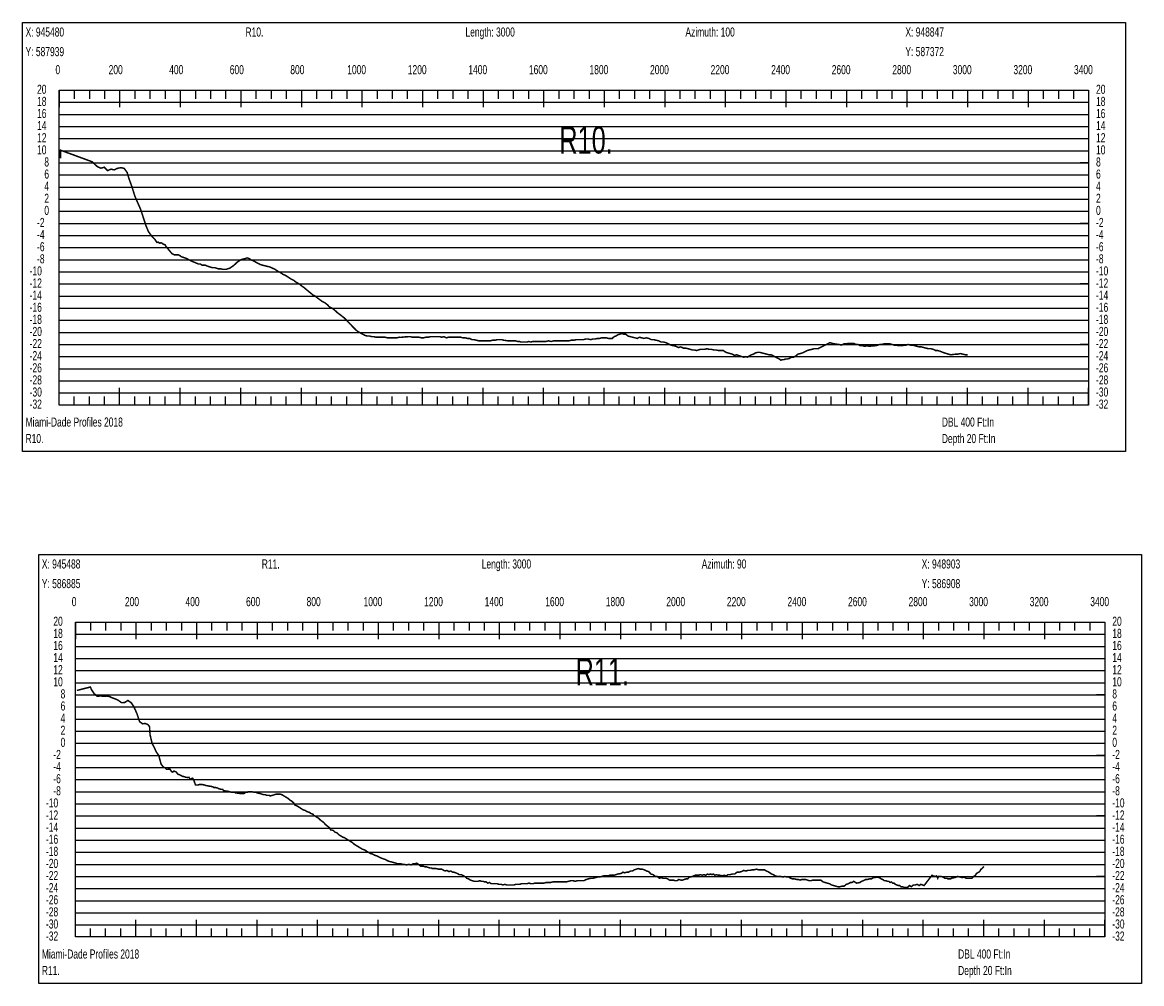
# Model space of a CAD drawing. Header units: inches. Extents: x 471865 to 538526, y 1054316 to 1102451.
# Tile 45 of 114: x 475954 to 479651, y 1085557 to 1088732. Entities that reach past the tile are written whole.
import ezdxf

# ---------------------------------------------------------------- set-up
doc = ezdxf.new("R2010")
doc.units = ezdxf.units.IN
doc.header["$MEASUREMENT"] = 0
for name, color, linetype in [('LABELS', 7, 'Continuous'), ('X_Gr1', 7, 'Continuous'), ('XSECTION', 7, 'Continuous')]:
    doc.layers.add(name, color=color, linetype=linetype)
doc.styles.get("Standard").update_dxf_attribs({"font": 'arial.ttf'})

msp = doc.modelspace()

# ---------------------------------------------------------------- linework, layer by layer
at = {"layer": 'X_Gr1', "color": 6, "linetype": 'Continuous', "lineweight": 18, "true_color": 0xff00ff, "transparency": 33554687, "const_width": 5}
for points in [[(476080, 1088282.2), (476080, 1088282.2), (476080, 1088282.3), (476080.5, 1088309.6), (476184.3, 1088271.5), (476193, 1088263.4), (476202.5, 1088254.9), (476213.6, 1088250.1), (476224.8, 1088253.3), (476236, 1088242.2), (476247, 1088247), (476257.7, 1088244.7), (476269.2, 1088250), (476280.3, 1088251.8), (476290.4, 1088249.5), (476300.2, 1088236.4), (476306.6, 1088214.9), (476316, 1088189.1), (476325.2, 1088159.7), (476334.4, 1088137.7), (476344.4, 1088115.6), (476353.1, 1088089), (476362.5, 1088060.3), (476370.7, 1088040.5), (476375.8, 1088033.5), (476381.9, 1088025.1), (476386.5, 1088020.6), (476392.4, 1088014.1), (476398.8, 1088004.9), (476403.4, 1088005.8), (476407.7, 1088002.3), (476412.5, 1088004.1), (476415.9, 1088001.9), (476420.3, 1087998.7), (476425.2, 1087997.5), (476429.5, 1087990.3), (476435.8, 1087982.9), (476442, 1087975.5), (476448.4, 1087967.8), (476456.6, 1087963.8), (476463.9, 1087963.8), (476469.5, 1087963.8), (476473.8, 1087961.8), (476479, 1087957.8), (476485.5, 1087955.8), (476490.5, 1087953.8), (476497.1, 1087951.8), (476504.1, 1087947.8), (476511.4, 1087943.8), (476526, 1087937.8), (476535.2, 1087933.8), (476541.7, 1087933.8), (476548.2, 1087929.8), (476558, 1087929.8), (476567.8, 1087925.8), (476580.9, 1087921.8), (476588.9, 1087921.8), (476595.1, 1087919.8), (476601.2, 1087917.8), (476609.5, 1087917.8), (476616.3, 1087915.8), (476621.1, 1087915.8), (476627, 1087915.8), (476632.5, 1087917.8), (476639.4, 1087919.8), (476645, 1087923.8), (476650.8, 1087927.8), (476657.8, 1087933.8), (476664, 1087939.8), (476670.2, 1087943.8), (476675.5, 1087947.8), (476683.4, 1087949.8), (476690.7, 1087951.8), (476696.9, 1087953.8), (476703.2, 1087951.8), (476709.8, 1087947), (476715, 1087945.1), (476720.2, 1087942.5), (476725.3, 1087939.7), (476730.4, 1087936.8), (476732.7, 1087935.8), (476740, 1087931.8), (476747.6, 1087929.8), (476755.6, 1087927.8), (476763.7, 1087925.8), (476771.9, 1087923.8), (476780.5, 1087919.8), (476789.1, 1087915.8), (476797.6, 1087909.8), (476806, 1087905.8), (476814.6, 1087899.8), (476823.7, 1087895.8), (476832.8, 1087889.8), (476841.9, 1087883.8), (476850.2, 1087879.8), (476857.7, 1087873.8), (476865.1, 1087869.8), (476871.8, 1087865.8), (476878.2, 1087859.8), (476884.7, 1087855.8), (476891.5, 1087849.8), (476898.7, 1087843.8), (476906.1, 1087837.8), (476913.4, 1087831.8), (476920.8, 1087827.8), (476928.6, 1087821.8), (476936.6, 1087815.8), (476944.6, 1087809.8), (476952.8, 1087805.8), (476960.8, 1087799.8), (476968.7, 1087791.8), (476976.9, 1087787.8), (476985.2, 1087781.8), (476993.6, 1087773.8), (477001.5, 1087767.8), (477009.3, 1087761.8), (477017.1, 1087755.8), (477024.9, 1087747.8), (477032.8, 1087739.8), (477040.3, 1087731.8), (477047.9, 1087723.8), (477055.7, 1087715.8), (477063.5, 1087709.8), (477071, 1087705.8), (477078.3, 1087701.8), (477085.6, 1087697.8), (477092.9, 1087695.8), (477100.3, 1087695.8), (477107.5, 1087693.8), (477114.3, 1087693.8), (477121.8, 1087691.8), (477129.6, 1087691.8), (477137.2, 1087691.8), (477144.6, 1087691.8), (477151.9, 1087691.8), (477159.7, 1087689.8), (477167.7, 1087689.8), (477175.6, 1087689.8), (477183.3, 1087689.8), (477191.1, 1087689.8), (477199.1, 1087691.8), (477204.8, 1087691.4), (477209.8, 1087692), (477214.8, 1087692.6), (477220, 1087693), (477225.2, 1087693.3), (477230.3, 1087693.5), (477234.9, 1087693.8), (477242.3, 1087691.8), (477249.6, 1087691.8), (477256.6, 1087691.8), (477264.2, 1087691.8), (477271.9, 1087689.8), (477279.3, 1087689.8), (477287, 1087691.8), (477295, 1087691.8), (477302.9, 1087693.8), (477310.3, 1087693.8), (477317.6, 1087693.8), (477324.9, 1087693.8), (477331.9, 1087693.8), (477339, 1087691.8), (477346.5, 1087693.8), (477354.1, 1087689.8), (477362, 1087691.8), (477369.9, 1087691.8), (477377.8, 1087691.8), (477385.8, 1087691.8), (477393.9, 1087691.8), (477401.6, 1087691.8), (477409.2, 1087689.8), (477416.8, 1087689.8), (477424.2, 1087687.8), (477431.6, 1087687.8), (477438.8, 1087683.8), (477446.3, 1087683.8), (477454.1, 1087681.8), (477461.9, 1087679.8), (477469.1, 1087679.8), (477476.6, 1087679.8), (477484.5, 1087679.8), (477492, 1087679.8), (477499.3, 1087679.8), (477506.9, 1087681.8), (477514.6, 1087681.8), (477522.5, 1087683.8), (477530.1, 1087683.8), (477537.1, 1087683.8), (477544.5, 1087681.8), (477558.1, 1087679.8), (477564.8, 1087679.8), (477571.2, 1087679.8), (477583.7, 1087679.8), (477589.7, 1087677.8), (477595.5, 1087677.8), (477601.4, 1087675.8), (477608, 1087675.8), (477614.3, 1087675.8), (477620.3, 1087675.8), (477626.6, 1087677.8), (477633, 1087675.8), (477640, 1087677.8), (477647, 1087677.8), (477653.7, 1087677.8), (477660.6, 1087677.8), (477668, 1087677.8), (477675.6, 1087677.8), (477683.5, 1087677.8), (477691.9, 1087679.8), (477700.4, 1087677.8), (477708.7, 1087679.8), (477717.1, 1087679.8), (477725.8, 1087679.8), (477734.6, 1087679.8), (477742.8, 1087679.8), (477750.7, 1087679.8), (477758.7, 1087679.8), (477766.7, 1087681.8), (477775.3, 1087681.8), (477783.9, 1087683.8), (477791.8, 1087683.8), (477799.4, 1087683.8), (477807.2, 1087683.8), (477814.9, 1087685.8), (477822.7, 1087685.8), (477830.7, 1087683.8), (477838.4, 1087685.8), (477845.5, 1087685.8), (477852.7, 1087687.8), (477860.4, 1087687.8), (477868.2, 1087689.8), (477875.3, 1087689.8), (477882.4, 1087689.8), (477889.6, 1087687.8), (477896, 1087687.8), (477902.3, 1087687.8), (477908.7, 1087693.8), (477914.7, 1087695.8), (477920.8, 1087699.8), (477927.4, 1087701.8), (477934.2, 1087703.8), (477940.8, 1087701.8), (477947.1, 1087701.8), (477954.1, 1087695.8), (477961.6, 1087693.8), (477969.3, 1087691.8), (477977.5, 1087689.8), (477985, 1087687.8), (477992.6, 1087691.8), (477999.9, 1087689.8), (478007, 1087687.8), (478014.8, 1087689.8), (478023.1, 1087687.8), (478031.3, 1087683.8), (478039.5, 1087683.8), (478047.8, 1087681.8), (478055.9, 1087679.8), (478064, 1087675.8), (478072, 1087675.8), (478079.8, 1087673.8), (478087.8, 1087669.8), (478096, 1087665.8), (478104.5, 1087663.8), (478112.7, 1087661.8), (478120.8, 1087657.8), (478129.2, 1087659.8), (478137.4, 1087655.8), (478145.2, 1087655.8), (478152.8, 1087653.8), (478160.2, 1087651.8), (478167, 1087649.8), (478173.6, 1087649.8), (478180.5, 1087647.8), (478187.1, 1087649.8), (478193.5, 1087651.8), (478200.2, 1087651.8), (478207.4, 1087651.8), (478215, 1087653.8), (478222.3, 1087651.8), (478229.8, 1087651.8), (478237.4, 1087649.8), (478245.3, 1087649.8), (478253.5, 1087647.8), (478261.5, 1087647.8), (478269.4, 1087647.8), (478277.6, 1087641.8), (478285.1, 1087639.8), (478291.9, 1087637.8), (478299.1, 1087635.8), (478306, 1087631.8), (478312.5, 1087633.8), (478318.7, 1087631.8), (478324.9, 1087629.8), (478330.8, 1087627.8), (478336.6, 1087625.8), (478342.3, 1087627.8), (478348.5, 1087625.8), (478355, 1087629.8), (478361.8, 1087633.8), (478368.5, 1087635.8), (478375.1, 1087639.8), (478382.3, 1087641.8), (478389.6, 1087641.8), (478397.3, 1087639.8), (478405.3, 1087637.8), (478412.9, 1087635.8), (478420.2, 1087633.8), (478427.7, 1087633.8), (478434.8, 1087629.8), (478454.1, 1087619.8), (478459.4, 1087615.8), (478464.1, 1087617.8), (478469.3, 1087617.8), (478474.8, 1087619.8), (478480.8, 1087619.8), (478487.5, 1087621.8), (478494.1, 1087625.8), (478501, 1087625.8), (478508.3, 1087629.8), (478515.6, 1087635.8), (478523, 1087637.8), (478530.6, 1087639.8), (478538.5, 1087643.8), (478545.9, 1087647.8), (478553.6, 1087649.8), (478561.6, 1087651.8), (478569, 1087653.8), (478575.8, 1087653.8), (478582.7, 1087653.8), (478584.8, 1087655.5), (478589.8, 1087658), (478594.9, 1087660.5), (478600, 1087663), (478605, 1087665.5), (478610.1, 1087668), (478615.1, 1087670.5), (478620.3, 1087673.8), (478628.3, 1087671.8), (478636.3, 1087669.8), (478651.9, 1087667.8), (478659.5, 1087665.8), (478667.2, 1087669.8), (478675.2, 1087669.8), (478683.1, 1087671.8), (478699, 1087671.8), (478706.5, 1087667.8), (478713.7, 1087667.8), (478721.2, 1087663.8), (478728.9, 1087663.8), (478736.3, 1087661.8), (478743.7, 1087663.8), (478751.1, 1087661.8), (478757.1, 1087662.6), (478762, 1087663.1), (478767, 1087663.5), (478772, 1087663.9), (478773.4, 1087663.8), (478779.9, 1087665.8), (478785.8, 1087667.8), (478792.3, 1087667.8), (478799.1, 1087669.8), (478805.8, 1087669.8), (478812.8, 1087669.8), (478819.8, 1087669.8), (478826.8, 1087667.8), (478833.7, 1087665.8), (478840.8, 1087665.8), (478847.2, 1087663.8), (478853.3, 1087663.8), (478860.1, 1087663.8), (478866.8, 1087665.8), (478873.1, 1087665.8), (478879.7, 1087667.8), (478886.8, 1087665.8), (478894.1, 1087665.8), (478901.4, 1087663.8), (478908.7, 1087661.8), (478916.1, 1087659.8), (478923.3, 1087659.8), (478930.8, 1087657.8), (478938.6, 1087655.8), (478946.5, 1087653.8), (478954.6, 1087653.8), (478962.7, 1087651.8), (478970.1, 1087647.8), (478977.1, 1087647.8), (478984.3, 1087645.8), (478999.5, 1087639.8), (479013.5, 1087635.8), (479020.9, 1087633.8), (479036, 1087635.8), (479043.8, 1087635.8), (479051.8, 1087637.8), (479060.1, 1087635.8), (479068, 1087633.8), (479075.6, 1087633.8)], [(476134.4, 1086525), (476134.4, 1086525), (476179, 1086536.4), (476182.3, 1086528), (476191.3, 1086514.5), (476201.6, 1086505.4), (476212.2, 1086507), (476222.2, 1086505.7), (476232.3, 1086506.5), (476242.8, 1086504.7), (476249.7, 1086501.1), (476260.5, 1086497.3), (476270.9, 1086492.6), (476281.6, 1086484.6), (476292.3, 1086485.1), (476302.8, 1086492.1), (476314.1, 1086484), (476322.6, 1086471.1), (476332.7, 1086448.4), (476341.7, 1086421.6), (476351.3, 1086414.9), (476360.3, 1086415.8), (476368.9, 1086412.2), (476374.3, 1086405.3), (476375.9, 1086379), (476383, 1086349.5), (476388.8, 1086338.6), (476396.6, 1086322), (476405.2, 1086309.2), (476412.2, 1086282.1), (476419.9, 1086272.1), (476425.4, 1086269.2), (476430.5, 1086264.4), (476435.9, 1086264.8), (476442, 1086264.8), (476447, 1086256.9), (476450.9, 1086255.2), (476454.9, 1086258.7), (476462.3, 1086255.8), (476467.4, 1086249), (476472.2, 1086246.8), (476478, 1086244.2), (476483, 1086241.3), (476488.9, 1086240.2), (476493.8, 1086238.3), (476499.4, 1086237.4), (476504.3, 1086238.2), (476508.3, 1086231.8), (476516.3, 1086235.1), (476519.9, 1086230.2), (476526.1, 1086212.6), (476528.3, 1086212.6), (476534.1, 1086212.6), (476540.1, 1086214.6), (476546.4, 1086214.6), (476556.1, 1086212.6), (476561.3, 1086210.6), (476564, 1086210.6), (476571.9, 1086208.6), (476574.8, 1086208.6), (476583.5, 1086206.6), (476586.2, 1086204.6), (476591.6, 1086204.6), (476599.5, 1086202.6), (476602.1, 1086200.6), (476610.1, 1086198.6), (476615.7, 1086198.6), (476618.5, 1086194.6), (476626.7, 1086192.6), (476629.7, 1086192.6), (476638.6, 1086190.6), (476644.4, 1086188.6), (476647.5, 1086188.6), (476655.4, 1086188.6), (476658.2, 1086186.6), (476673.9, 1086184.6), (476686.3, 1086184.6), (476691.8, 1086188.6), (476697.6, 1086188.6), (476700.4, 1086190.6), (476708.7, 1086190.6), (476711.6, 1086190.6), (476720.4, 1086188.6), (476726.4, 1086188.6), (476729.4, 1086186.6), (476738.7, 1086184.6), (476745, 1086182.6), (476751.5, 1086180.6), (476757.5, 1086180.6), (476760.5, 1086178.6), (476769.5, 1086178.6), (476772.3, 1086176.6), (476780.7, 1086178.6), (476786.6, 1086180.6), (476792.4, 1086182.6), (476798.7, 1086182.6), (476805.3, 1086182.6), (476811.7, 1086180.6), (476818.1, 1086176.6), (476821.5, 1086174.6), (476831.5, 1086168.6), (476838.2, 1086162.6), (476845, 1086158.6), (476851.2, 1086152.6), (476854.1, 1086146.6), (476863.2, 1086142.6), (476869.3, 1086138.6), (476875.2, 1086134.6), (476881.6, 1086130.6), (476888.1, 1086128.6), (476894.7, 1086124.6), (476901.3, 1086122.6), (476907.4, 1086118.6), (476913.5, 1086116.6), (476916.8, 1086112.6), (476926.4, 1086106.6), (476932.8, 1086102.6), (476939, 1086096.6), (476944.3, 1086092.6), (476949.8, 1086088.6), (476954.7, 1086082.6), (476959.5, 1086078.6), (476964.7, 1086074.6), (476969.5, 1086070.6), (476972.2, 1086064.6), (476980.9, 1086062.6), (476987.3, 1086056.6), (476993.2, 1086054.6), (476999.3, 1086048.6), (477005.7, 1086044.6), (477012, 1086040.6), (477018.1, 1086038.6), (477024.3, 1086034.6), (477030.9, 1086030.6), (477037.5, 1086026.6), (477044, 1086022.6), (477050.8, 1086016.6), (477057.5, 1086012.6), (477064.1, 1086008.6), (477070.5, 1086004.6), (477077.2, 1086000.6), (477083.7, 1085998.6), (477090.2, 1085994.6), (477096.9, 1085990.6), (477103.6, 1085986.6), (477110.7, 1085984.6), (477117.8, 1085980.6), (477125.2, 1085978.6), (477132.4, 1085974.6), (477136, 1085972.6), (477146.6, 1085968.6), (477153.3, 1085966.6), (477160.3, 1085962.6), (477164.6, 1085960.6), (477173.1, 1085958.6), (477180.5, 1085956.6), (477187.7, 1085954.6), (477191.9, 1085952.6), (477203, 1085952.6), (477210.8, 1085950.6), (477216.7, 1085950.6), (477222.5, 1085948.6), (477230.8, 1085950.6), (477238.3, 1085948.6), (477244.8, 1085952.6), (477251.7, 1085952.6), (477256.6, 1085954.6), (477262.4, 1085950.6), (477265.1, 1085948.6), (477269.4, 1085944.6), (477273.9, 1085944.6), (477278.1, 1085944.6), (477283.1, 1085942.6), (477288.5, 1085942.6), (477293.4, 1085940.6), (477300.6, 1085938.6), (477305.2, 1085938.6), (477307.5, 1085936.6), (477311.2, 1085936.6), (477316.6, 1085936.6), (477321.2, 1085936.6), (477328.6, 1085934.6), (477333.8, 1085934.6), (477339.4, 1085934.6), (477346.1, 1085930.6), (477351.2, 1085928.6), (477356.4, 1085930.6), (477362.7, 1085926.6), (477368.3, 1085928.6), (477372.4, 1085926.6), (477375.6, 1085924.6), (477379.6, 1085924.6), (477385.4, 1085922.6), (477390.8, 1085920.6), (477396.9, 1085916.6), (477404.2, 1085916.6), (477411.6, 1085912.6), (477418.1, 1085908.6), (477421.6, 1085904.6), (477427.9, 1085902.6), (477433.9, 1085898.6), (477440.1, 1085896.6), (477446.7, 1085894.6), (477452.9, 1085894.6), (477459, 1085894.6), (477464.7, 1085896.6), (477470.5, 1085894.6), (477475.7, 1085894.6), (477480.8, 1085892.6), (477485.8, 1085892.6), (477491.3, 1085888.6), (477496.9, 1085890.6), (477502.6, 1085886.6), (477508.6, 1085886.6), (477515.1, 1085886.6), (477521.7, 1085886.6), (477528.6, 1085884.6), (477535, 1085884.6), (477541.6, 1085882.6), (477547.8, 1085884.6), (477553.4, 1085882.6), (477559, 1085882.6), (477565, 1085882.6), (477570.9, 1085882.6), (477577.8, 1085882.6), (477584.3, 1085884.6), (477590.7, 1085884.6), (477596.8, 1085884.6), (477602.3, 1085886.6), (477608.4, 1085886.6), (477614.7, 1085886.6), (477621, 1085886.6), (477627.3, 1085888.6), (477633.8, 1085886.6), (477640.4, 1085886.6), (477647.5, 1085888.6), (477654.6, 1085888.6), (477661.4, 1085888.6), (477668.9, 1085888.6), (477676.8, 1085888.6), (477684.3, 1085890.6), (477691.6, 1085890.6), (477698.9, 1085890.6), (477706.5, 1085892.6), (477714, 1085892.6), (477721.3, 1085892.6), (477728.9, 1085892.6), (477735.9, 1085892.6), (477743.2, 1085892.6), (477750.9, 1085892.6), (477758.3, 1085894.6), (477765.4, 1085896.6), (477772.5, 1085896.6), (477780, 1085894.6), (477787.2, 1085896.6), (477794.3, 1085896.6), (477801.7, 1085896.6), (477808.9, 1085896.6), (477816.2, 1085900.6), (477823.3, 1085902.6), (477831.1, 1085904.6), (477838.8, 1085904.6), (477845.9, 1085906.6), (477853.4, 1085908.6), (477860.5, 1085908.6), (477867.7, 1085910.6), (477874.7, 1085912.6), (477881.5, 1085912.6), (477888.1, 1085912.6), (477894.5, 1085914.6), (477901.2, 1085914.6), (477908.2, 1085914.6), (477914.7, 1085916.6), (477920.9, 1085918.6), (477932.1, 1085920.6), (477937.6, 1085924.6), (477943.6, 1085922.6), (477949.5, 1085924.6), (477955.9, 1085924.6), (477962.7, 1085928.6), (477969.3, 1085928.6), (477975.4, 1085932.6), (477981.6, 1085934.6), (477988.3, 1085936.6), (477995, 1085934.6), (478001.6, 1085934.6), (478008.3, 1085932.6), (478015.5, 1085928.6), (478022.8, 1085926.6), (478030, 1085918.6), (478037.2, 1085916.6), (478044.5, 1085910.6), (478051.4, 1085910.6), (478058, 1085904.6), (478064.1, 1085906.6), (478069.5, 1085904.6), (478074.6, 1085904.6), (478079.7, 1085904.6), (478085.4, 1085902.6), (478091.2, 1085898.6), (478097.4, 1085898.6), (478103.7, 1085898.6), (478109.9, 1085896.6), (478116.2, 1085896.6), (478122.4, 1085900.6), (478128.7, 1085898.6), (478134.4, 1085898.6), (478140.3, 1085900.6), (478146, 1085902.6), (478151.7, 1085902.6), (478156.7, 1085908.6), (478161.6, 1085908.6), (478166.5, 1085910.6), (478171.3, 1085912.6), (478176.4, 1085914.6), (478181.5, 1085914.6), (478187.6, 1085914.6), (478193.3, 1085916.6), (478199.2, 1085914.6), (478204.9, 1085916.6), (478211.1, 1085914.6), (478216.6, 1085918.6), (478221.9, 1085916.6), (478226.8, 1085918.6), (478231.9, 1085916.6), (478236.8, 1085918.6), (478241.4, 1085914.6), (478246.6, 1085916.6), (478252.2, 1085914.6), (478258.1, 1085914.6), (478264.6, 1085912.6), (478271.5, 1085914.6), (478278.3, 1085912.6), (478285, 1085916.6), (478291.9, 1085916.6), (478299.1, 1085918.6), (478306.6, 1085918.6), (478314.1, 1085924.6), (478321.3, 1085924.6), (478329.1, 1085926.6), (478336.5, 1085930.6), (478343.5, 1085928.6), (478350.5, 1085930.6), (478357.3, 1085930.6), (478364.1, 1085932.6), (478371.2, 1085932.6), (478378.1, 1085934.6), (478385.5, 1085932.6), (478392.3, 1085932.6), (478398.7, 1085932.6), (478405, 1085932.6), (478411.1, 1085928.6), (478416.9, 1085926.6), (478422.7, 1085922.6), (478428.7, 1085918.6), (478434.4, 1085916.6), (478440.4, 1085912.6), (478446.6, 1085910.6), (478452.6, 1085910.6), (478458.8, 1085910.6), (478465.5, 1085908.6), (478472.3, 1085910.6), (478479.1, 1085908.6), (478485.3, 1085908.6), (478491.6, 1085904.6), (478498.1, 1085902.6), (478504.3, 1085902.6), (478510.9, 1085900.6), (478516.6, 1085900.6), (478522.5, 1085898.6), (478528.7, 1085900.6), (478535.1, 1085900.6), (478540.9, 1085900.6), (478546.8, 1085898.6), (478553.1, 1085896.6), (478558.7, 1085896.6), (478564.8, 1085898.6), (478571.2, 1085898.6), (478577.5, 1085898.6), (478584.5, 1085898.6), (478591.4, 1085898.6), (478598.4, 1085892.6), (478605.3, 1085890.6), (478612.1, 1085888.6), (478619.6, 1085886.6), (478626.6, 1085882.6), (478633.4, 1085880.6), (478640.7, 1085878.6), (478647.2, 1085876.6), (478654.1, 1085876.6), (478661.2, 1085878.6), (478668.2, 1085878.6), (478675.3, 1085884.6), (478682.4, 1085886.6), (478688.7, 1085890.6), (478694.5, 1085890.6), (478699.8, 1085894.6), (478709.3, 1085888.6), (478720.2, 1085890.6), (478725.9, 1085894.6), (478732.1, 1085896.6), (478738.6, 1085900.6), (478745.2, 1085900.6), (478751.8, 1085902.6), (478758.4, 1085902.6), (478764.5, 1085906.6), (478770, 1085906.6), (478775.1, 1085908.6), (478785.1, 1085906.6), (478790.2, 1085902.6), (478795.5, 1085900.6), (478800.8, 1085896.6), (478805.7, 1085896.6), (478810.5, 1085894.6), (478815.2, 1085894.6), (478819.7, 1085890.6), (478824.2, 1085892.6), (478828.6, 1085888.6), (478832.9, 1085888.6), (478837.4, 1085884.6), (478841.7, 1085882.6), (478846.5, 1085880.6), (478851.2, 1085880.6), (478856, 1085876.6), (478861, 1085876.6), (478866.4, 1085874.6), (478872, 1085874.6), (478878, 1085874.6), (478884, 1085880.6), (478890.5, 1085876.6), (478896.8, 1085882.6), (478903.3, 1085882.6), (478909.5, 1085884.6), (478916, 1085880.6), (478921.8, 1085884.6), (478932.2, 1085880.6), (478958.3, 1085914.6), (478961.2, 1085912.6), (478970.3, 1085910.6), (478973.6, 1085912.6), (478977.3, 1085904.6), (478979.8, 1085910.6), (478988.5, 1085910.6), (478994.5, 1085908.6), (479001, 1085904.6), (479007.6, 1085904.6), (479010.8, 1085902.6), (479019.8, 1085902.6), (479022.8, 1085904.6), (479032.1, 1085906.6), (479039, 1085908.6), (479042.5, 1085910.6), (479052.1, 1085908.6), (479057.8, 1085906.6), (479064, 1085908.6), (479070.7, 1085904.6), (479074.1, 1085904.6), (479084.2, 1085904.6), (479090.2, 1085904.6), (479096, 1085910.6), (479102.2, 1085914.6), (479105.4, 1085920.6), (479115.6, 1085926.6), (479118.8, 1085932.6), (479127, 1085940.6), (479129.4, 1085943.8)]]:
    msp.add_lwpolyline(points, dxfattribs=at)
at = {"layer": 'XSECTION', "color": 18, "linetype": 'Continuous', "true_color": 0x000000}
for points in [[(475954.4, 1088731.8), (479596.8, 1088731.8), (479596.8, 1087313.8), (475954.4, 1087313.8), (475954.4, 1088731.8)], [(476075.6, 1088507.8), (479475.6, 1088507.8), (479475.6, 1087467.8), (476075.6, 1087467.8), (476075.6, 1088507.8)], [(476075.6, 1088507.8), (476075.6, 1088451.4)], [(476075.6, 1088507.8), (476075.6, 1088451.4)], [(476075.6, 1088507.8), (476075.6, 1088479.8)], [(476075.6, 1088507.8), (476075.6, 1088479.8)], [(476125.6, 1088507.8), (476125.6, 1088479.8)], [(476175.6, 1088507.8), (476175.6, 1088479.8)], [(476175.6, 1088507.8), (476175.6, 1088479.8)], [(476225.6, 1088507.8), (476225.6, 1088479.8)], [(476225.6, 1088507.8), (476225.6, 1088479.8)], [(476275.6, 1088507.8), (476275.6, 1088451.4)], [(476275.6, 1088507.8), (476275.6, 1088479.8)], [(476275.6, 1088507.8), (476275.6, 1088451.4)], [(476275.6, 1088507.8), (476275.6, 1088479.8)], [(476325.6, 1088507.8), (476325.6, 1088479.8)], [(476375.6, 1088507.8), (476375.6, 1088479.8)], [(476425.6, 1088507.8), (476425.6, 1088479.8)], [(476475.6, 1088507.8), (476475.6, 1088451.4)], [(476475.6, 1088507.8), (476475.6, 1088479.8)], [(476525.6, 1088507.8), (476525.6, 1088479.8)], [(476575.6, 1088507.8), (476575.6, 1088479.8)], [(476625.6, 1088507.8), (476625.6, 1088479.8)], [(476675.6, 1088507.8), (476675.6, 1088451.4)], [(476675.6, 1088507.8), (476675.6, 1088479.8)], [(476725.6, 1088507.8), (476725.6, 1088479.8)], [(476775.6, 1088507.8), (476775.6, 1088479.8)], [(476825.6, 1088507.8), (476825.6, 1088479.8)], [(476875.6, 1088507.8), (476875.6, 1088451.4)], [(476875.6, 1088507.8), (476875.6, 1088479.8)], [(476925.6, 1088507.8), (476925.6, 1088479.8)], [(476975.6, 1088507.8), (476975.6, 1088479.8)], [(477025.6, 1088507.8), (477025.6, 1088479.8)], [(477075.6, 1088507.8), (477075.6, 1088451.4)], [(477075.6, 1088507.8), (477075.6, 1088479.8)], [(477125.6, 1088507.8), (477125.6, 1088479.8)], [(477175.6, 1088507.8), (477175.6, 1088479.8)], [(477225.6, 1088507.8), (477225.6, 1088479.8)], [(477275.6, 1088507.8), (477275.6, 1088451.4)], [(477275.6, 1088507.8), (477275.6, 1088479.8)], [(477325.6, 1088507.8), (477325.6, 1088479.8)], [(477375.6, 1088507.8), (477375.6, 1088479.8)], [(477425.6, 1088507.8), (477425.6, 1088479.8)], [(477475.6, 1088507.8), (477475.6, 1088451.4)], [(477475.6, 1088507.8), (477475.6, 1088479.8)], [(477525.6, 1088507.8), (477525.6, 1088479.8)], [(477575.6, 1088507.8), (477575.6, 1088479.8)], [(477625.6, 1088507.8), (477625.6, 1088479.8)], [(477675.6, 1088507.8), (477675.6, 1088451.4)], [(477675.6, 1088507.8), (477675.6, 1088479.8)], [(477725.6, 1088507.8), (477725.6, 1088479.8)], [(477775.6, 1088507.8), (477775.6, 1088479.8)], [(477825.6, 1088507.8), (477825.6, 1088479.8)], [(477875.6, 1088507.8), (477875.6, 1088451.4)], [(477875.6, 1088507.8), (477875.6, 1088479.8)], [(477925.6, 1088507.8), (477925.6, 1088479.8)], [(477975.6, 1088507.8), (477975.6, 1088479.8)], [(478025.6, 1088507.8), (478025.6, 1088479.8)], [(478075.6, 1088507.8), (478075.6, 1088451.4)], [(478075.6, 1088507.8), (478075.6, 1088479.8)], [(478125.6, 1088507.8), (478125.6, 1088479.8)], [(478175.6, 1088507.8), (478175.6, 1088479.8)], [(478225.6, 1088507.8), (478225.6, 1088479.8)], [(478275.6, 1088507.8), (478275.6, 1088451.4)], [(478275.6, 1088507.8), (478275.6, 1088479.8)], [(478325.6, 1088507.8), (478325.6, 1088479.8)], [(478375.6, 1088507.8), (478375.6, 1088479.8)], [(478425.6, 1088507.8), (478425.6, 1088479.8)], [(478475.6, 1088507.8), (478475.6, 1088451.4)], [(478475.6, 1088507.8), (478475.6, 1088479.8)], [(478525.6, 1088507.8), (478525.6, 1088479.8)], [(478575.6, 1088507.8), (478575.6, 1088479.8)], [(478625.6, 1088507.8), (478625.6, 1088479.8)], [(478675.6, 1088507.8), (478675.6, 1088451.4)], [(478675.6, 1088507.8), (478675.6, 1088479.8)], [(478725.6, 1088507.8), (478725.6, 1088479.8)], [(478775.6, 1088507.8), (478775.6, 1088479.8)], [(478825.6, 1088507.8), (478825.6, 1088479.8)], [(478875.6, 1088507.8), (478875.6, 1088451.4)], [(478875.6, 1088507.8), (478875.6, 1088479.8)], [(478925.6, 1088507.8), (478925.6, 1088479.8)], [(478975.6, 1088507.8), (478975.6, 1088479.8)], [(479025.6, 1088507.8), (479025.6, 1088479.8)], [(479075.6, 1088507.8), (479075.6, 1088451.4)], [(479075.6, 1088507.8), (479075.6, 1088479.8)], [(479125.6, 1088507.8), (479125.6, 1088479.8)], [(479175.6, 1088507.8), (479175.6, 1088479.8)], [(479225.6, 1088507.8), (479225.6, 1088479.8)], [(479275.6, 1088507.8), (479275.6, 1088451.4)], [(479275.6, 1088507.8), (479275.6, 1088479.8)], [(479325.6, 1088507.8), (479325.6, 1088479.8)], [(479375.6, 1088507.8), (479375.6, 1088479.8)], [(479425.6, 1088507.8), (479425.6, 1088479.8)], [(479475.6, 1088507.8), (479475.6, 1088451.4)], [(479475.6, 1088507.8), (479475.6, 1088479.8)], [(476075.6, 1088267.8), (476103.6, 1088267.8)], [(479475.6, 1088267.8), (479447.6, 1088267.8)], [(476075.6, 1088067.8), (476103.6, 1088067.8)], [(479475.6, 1088067.8), (479447.6, 1088067.8)], [(476075.6, 1087867.8), (476103.6, 1087867.8)], [(479475.6, 1087867.8), (479447.6, 1087867.8)], [(476075.6, 1087667.8), (476103.6, 1087667.8)], [(479475.6, 1087667.8), (479447.6, 1087667.8)], [(476075.6, 1087467.8), (476075.6, 1087524.2)], [(476075.6, 1087467.8), (476075.6, 1087524.2)], [(476275.6, 1087467.8), (476275.6, 1087524.2)], [(476475.6, 1087467.8), (476475.6, 1087524.2)], [(476675.6, 1087467.8), (476675.6, 1087524.2)], [(476875.6, 1087467.8), (476875.6, 1087524.2)], [(477075.6, 1087467.8), (477075.6, 1087524.2)], [(477275.6, 1087467.8), (477275.6, 1087524.2)], [(477475.6, 1087467.8), (477475.6, 1087524.2)], [(477675.6, 1087467.8), (477675.6, 1087524.2)], [(477875.6, 1087467.8), (477875.6, 1087524.2)], [(478075.6, 1087467.8), (478075.6, 1087524.2)], [(478275.6, 1087467.8), (478275.6, 1087524.2)], [(478475.6, 1087467.8), (478475.6, 1087524.2)], [(478675.6, 1087467.8), (478675.6, 1087524.2)], [(478875.6, 1087467.8), (478875.6, 1087524.2)], [(479075.6, 1087467.8), (479075.6, 1087524.2)], [(479275.6, 1087467.8), (479275.6, 1087524.2)], [(479475.6, 1087467.8), (479475.6, 1087524.2)], [(476075.6, 1087467.8), (476075.6, 1087495.8)], [(476075.6, 1087467.8), (476075.6, 1087495.8)], [(476125.6, 1087467.8), (476125.6, 1087495.8)], [(476175.6, 1087467.8), (476175.6, 1087495.8)], [(476225.6, 1087467.8), (476225.6, 1087495.8)], [(476275.6, 1087467.8), (476275.6, 1087495.8)], [(476325.6, 1087467.8), (476325.6, 1087495.8)], [(476375.6, 1087467.8), (476375.6, 1087495.8)], [(476425.6, 1087467.8), (476425.6, 1087495.8)], [(476475.6, 1087467.8), (476475.6, 1087495.8)], [(476525.6, 1087467.8), (476525.6, 1087495.8)], [(476575.6, 1087467.8), (476575.6, 1087495.8)], [(476625.6, 1087467.8), (476625.6, 1087495.8)], [(476675.6, 1087467.8), (476675.6, 1087495.8)], [(476725.6, 1087467.8), (476725.6, 1087495.8)], [(476775.6, 1087467.8), (476775.6, 1087495.8)], [(476825.6, 1087467.8), (476825.6, 1087495.8)], [(476875.6, 1087467.8), (476875.6, 1087495.8)], [(476925.6, 1087467.8), (476925.6, 1087495.8)], [(476975.6, 1087467.8), (476975.6, 1087495.8)], [(477025.6, 1087467.8), (477025.6, 1087495.8)], [(477075.6, 1087467.8), (477075.6, 1087495.8)], [(477125.6, 1087467.8), (477125.6, 1087495.8)], [(477175.6, 1087467.8), (477175.6, 1087495.8)], [(477225.6, 1087467.8), (477225.6, 1087495.8)], [(477275.6, 1087467.8), (477275.6, 1087495.8)], [(477325.6, 1087467.8), (477325.6, 1087495.8)], [(477375.6, 1087467.8), (477375.6, 1087495.8)], [(477425.6, 1087467.8), (477425.6, 1087495.8)], [(477475.6, 1087467.8), (477475.6, 1087495.8)], [(477525.6, 1087467.8), (477525.6, 1087495.8)], [(477575.6, 1087467.8), (477575.6, 1087495.8)], [(477625.6, 1087467.8), (477625.6, 1087495.8)], [(477675.6, 1087467.8), (477675.6, 1087495.8)], [(477725.6, 1087467.8), (477725.6, 1087495.8)], [(477775.6, 1087467.8), (477775.6, 1087495.8)], [(477825.6, 1087467.8), (477825.6, 1087495.8)], [(477875.6, 1087467.8), (477875.6, 1087495.8)], [(477925.6, 1087467.8), (477925.6, 1087495.8)], [(477975.6, 1087467.8), (477975.6, 1087495.8)], [(478025.6, 1087467.8), (478025.6, 1087495.8)], [(478075.6, 1087467.8), (478075.6, 1087495.8)], [(478125.6, 1087467.8), (478125.6, 1087495.8)], [(478175.6, 1087467.8), (478175.6, 1087495.8)], [(478225.6, 1087467.8), (478225.6, 1087495.8)], [(478275.6, 1087467.8), (478275.6, 1087495.8)], [(478325.6, 1087467.8), (478325.6, 1087495.8)], [(478375.6, 1087467.8), (478375.6, 1087495.8)], [(478425.6, 1087467.8), (478425.6, 1087495.8)], [(478475.6, 1087467.8), (478475.6, 1087495.8)], [(478525.6, 1087467.8), (478525.6, 1087495.8)], [(478575.6, 1087467.8), (478575.6, 1087495.8)], [(478625.6, 1087467.8), (478625.6, 1087495.8)], [(478675.6, 1087467.8), (478675.6, 1087495.8)], [(478725.6, 1087467.8), (478725.6, 1087495.8)], [(478775.6, 1087467.8), (478775.6, 1087495.8)], [(478825.6, 1087467.8), (478825.6, 1087495.8)], [(478875.6, 1087467.8), (478875.6, 1087495.8)], [(478925.6, 1087467.8), (478925.6, 1087495.8)], [(478975.6, 1087467.8), (478975.6, 1087495.8)], [(479025.6, 1087467.8), (479025.6, 1087495.8)], [(479075.6, 1087467.8), (479075.6, 1087495.8)], [(479125.6, 1087467.8), (479125.6, 1087495.8)], [(479175.6, 1087467.8), (479175.6, 1087495.8)], [(479225.6, 1087467.8), (479225.6, 1087495.8)], [(479275.6, 1087467.8), (479275.6, 1087495.8)], [(479325.6, 1087467.8), (479325.6, 1087495.8)], [(479375.6, 1087467.8), (479375.6, 1087495.8)], [(479425.6, 1087467.8), (479425.6, 1087495.8)], [(479475.6, 1087467.8), (479475.6, 1087495.8)], [(476008.2, 1086974.6), (479650.6, 1086974.6), (479650.6, 1085556.6), (476008.2, 1085556.6), (476008.2, 1086974.6)], [(476129.4, 1086750.6), (479529.4, 1086750.6), (479529.4, 1085710.6), (476129.4, 1085710.6), (476129.4, 1086750.6)], [(476129.4, 1086750.6), (476129.4, 1086694.2)], [(476129.4, 1086750.6), (476129.4, 1086694.2)], [(476129.4, 1086750.6), (476129.4, 1086722.6)], [(476129.4, 1086750.6), (476129.4, 1086722.6)], [(476179.4, 1086750.6), (476179.4, 1086722.6)], [(476229.4, 1086750.6), (476229.4, 1086722.6)], [(476229.4, 1086750.6), (476229.4, 1086722.6)], [(476279.4, 1086750.6), (476279.4, 1086722.6)], [(476279.4, 1086750.6), (476279.4, 1086722.6)], [(476329.4, 1086750.6), (476329.4, 1086694.2)], [(476329.4, 1086750.6), (476329.4, 1086722.6)], [(476329.4, 1086750.6), (476329.4, 1086694.2)], [(476329.4, 1086750.6), (476329.4, 1086722.6)], [(476379.4, 1086750.6), (476379.4, 1086722.6)], [(476429.4, 1086750.6), (476429.4, 1086722.6)], [(476479.4, 1086750.6), (476479.4, 1086722.6)], [(476529.4, 1086750.6), (476529.4, 1086694.2)], [(476529.4, 1086750.6), (476529.4, 1086722.6)], [(476579.4, 1086750.6), (476579.4, 1086722.6)], [(476629.4, 1086750.6), (476629.4, 1086722.6)], [(476679.4, 1086750.6), (476679.4, 1086722.6)], [(476729.4, 1086750.6), (476729.4, 1086694.2)], [(476729.4, 1086750.6), (476729.4, 1086722.6)], [(476779.4, 1086750.6), (476779.4, 1086722.6)], [(476829.4, 1086750.6), (476829.4, 1086722.6)], [(476879.4, 1086750.6), (476879.4, 1086722.6)], [(476929.4, 1086750.6), (476929.4, 1086694.2)], [(476929.4, 1086750.6), (476929.4, 1086722.6)], [(476979.4, 1086750.6), (476979.4, 1086722.6)], [(477029.4, 1086750.6), (477029.4, 1086722.6)], [(477079.4, 1086750.6), (477079.4, 1086722.6)], [(477129.4, 1086750.6), (477129.4, 1086694.2)], [(477129.4, 1086750.6), (477129.4, 1086722.6)], [(477179.4, 1086750.6), (477179.4, 1086722.6)], [(477229.4, 1086750.6), (477229.4, 1086722.6)], [(477279.4, 1086750.6), (477279.4, 1086722.6)], [(477329.4, 1086750.6), (477329.4, 1086694.2)], [(477329.4, 1086750.6), (477329.4, 1086722.6)], [(477379.4, 1086750.6), (477379.4, 1086722.6)], [(477429.4, 1086750.6), (477429.4, 1086722.6)], [(477479.4, 1086750.6), (477479.4, 1086722.6)], [(477529.4, 1086750.6), (477529.4, 1086694.2)], [(477529.4, 1086750.6), (477529.4, 1086722.6)], [(477579.4, 1086750.6), (477579.4, 1086722.6)], [(477629.4, 1086750.6), (477629.4, 1086722.6)], [(477679.4, 1086750.6), (477679.4, 1086722.6)], [(477729.4, 1086750.6), (477729.4, 1086694.2)], [(477729.4, 1086750.6), (477729.4, 1086722.6)], [(477779.4, 1086750.6), (477779.4, 1086722.6)], [(477829.4, 1086750.6), (477829.4, 1086722.6)], [(477879.4, 1086750.6), (477879.4, 1086722.6)], [(477929.4, 1086750.6), (477929.4, 1086694.2)], [(477929.4, 1086750.6), (477929.4, 1086722.6)], [(477979.4, 1086750.6), (477979.4, 1086722.6)], [(478029.4, 1086750.6), (478029.4, 1086722.6)], [(478079.4, 1086750.6), (478079.4, 1086722.6)], [(478129.4, 1086750.6), (478129.4, 1086694.2)], [(478129.4, 1086750.6), (478129.4, 1086722.6)], [(478179.4, 1086750.6), (478179.4, 1086722.6)], [(478229.4, 1086750.6), (478229.4, 1086722.6)], [(478279.4, 1086750.6), (478279.4, 1086722.6)], [(478329.4, 1086750.6), (478329.4, 1086694.2)], [(478329.4, 1086750.6), (478329.4, 1086722.6)], [(478379.4, 1086750.6), (478379.4, 1086722.6)], [(478429.4, 1086750.6), (478429.4, 1086722.6)], [(478479.4, 1086750.6), (478479.4, 1086722.6)], [(478529.4, 1086750.6), (478529.4, 1086694.2)], [(478529.4, 1086750.6), (478529.4, 1086722.6)], [(478579.4, 1086750.6), (478579.4, 1086722.6)], [(478629.4, 1086750.6), (478629.4, 1086722.6)], [(478679.4, 1086750.6), (478679.4, 1086722.6)], [(478729.4, 1086750.6), (478729.4, 1086694.2)], [(478729.4, 1086750.6), (478729.4, 1086722.6)], [(478779.4, 1086750.6), (478779.4, 1086722.6)], [(478829.4, 1086750.6), (478829.4, 1086722.6)], [(478879.4, 1086750.6), (478879.4, 1086722.6)], [(478929.4, 1086750.6), (478929.4, 1086694.2)], [(478929.4, 1086750.6), (478929.4, 1086722.6)], [(478979.4, 1086750.6), (478979.4, 1086722.6)], [(479029.4, 1086750.6), (479029.4, 1086722.6)], [(479079.4, 1086750.6), (479079.4, 1086722.6)], [(479129.4, 1086750.6), (479129.4, 1086694.2)], [(479129.4, 1086750.6), (479129.4, 1086722.6)], [(479179.4, 1086750.6), (479179.4, 1086722.6)], [(479229.4, 1086750.6), (479229.4, 1086722.6)], [(479279.4, 1086750.6), (479279.4, 1086722.6)], [(479329.4, 1086750.6), (479329.4, 1086694.2)], [(479329.4, 1086750.6), (479329.4, 1086722.6)], [(479379.4, 1086750.6), (479379.4, 1086722.6)], [(479429.4, 1086750.6), (479429.4, 1086722.6)], [(479479.4, 1086750.6), (479479.4, 1086722.6)], [(479529.4, 1086750.6), (479529.4, 1086694.2)], [(479529.4, 1086750.6), (479529.4, 1086722.6)], [(476129.4, 1086510.6), (476157.4, 1086510.6)], [(479529.4, 1086510.6), (479501.4, 1086510.6)], [(476129.4, 1086310.6), (476157.4, 1086310.6)], [(479529.4, 1086310.6), (479501.4, 1086310.6)], [(476129.4, 1086110.6), (476157.4, 1086110.6)], [(479529.4, 1086110.6), (479501.4, 1086110.6)], [(476129.4, 1085910.6), (476157.4, 1085910.6)], [(479529.4, 1085910.6), (479501.4, 1085910.6)], [(476129.4, 1085710.6), (476129.4, 1085767)], [(476129.4, 1085710.6), (476129.4, 1085767)], [(476329.4, 1085710.6), (476329.4, 1085767)], [(476529.4, 1085710.6), (476529.4, 1085767)], [(476729.4, 1085710.6), (476729.4, 1085767)], [(476929.4, 1085710.6), (476929.4, 1085767)], [(477129.4, 1085710.6), (477129.4, 1085767)], [(477329.4, 1085710.6), (477329.4, 1085767)], [(477529.4, 1085710.6), (477529.4, 1085767)], [(477729.4, 1085710.6), (477729.4, 1085767)], [(477929.4, 1085710.6), (477929.4, 1085767)], [(478129.4, 1085710.6), (478129.4, 1085767)], [(478329.4, 1085710.6), (478329.4, 1085767)], [(478529.4, 1085710.6), (478529.4, 1085767)], [(478729.4, 1085710.6), (478729.4, 1085767)], [(478929.4, 1085710.6), (478929.4, 1085767)], [(479129.4, 1085710.6), (479129.4, 1085767)], [(479329.4, 1085710.6), (479329.4, 1085767)], [(479529.4, 1085710.6), (479529.4, 1085767)], [(476129.4, 1085710.6), (476129.4, 1085738.6)], [(476129.4, 1085710.6), (476129.4, 1085738.6)], [(476179.4, 1085710.6), (476179.4, 1085738.6)], [(476229.4, 1085710.6), (476229.4, 1085738.6)], [(476279.4, 1085710.6), (476279.4, 1085738.6)], [(476329.4, 1085710.6), (476329.4, 1085738.6)], [(476379.4, 1085710.6), (476379.4, 1085738.6)], [(476429.4, 1085710.6), (476429.4, 1085738.6)], [(476479.4, 1085710.6), (476479.4, 1085738.6)], [(476529.4, 1085710.6), (476529.4, 1085738.6)], [(476579.4, 1085710.6), (476579.4, 1085738.6)], [(476629.4, 1085710.6), (476629.4, 1085738.6)], [(476679.4, 1085710.6), (476679.4, 1085738.6)], [(476729.4, 1085710.6), (476729.4, 1085738.6)], [(476779.4, 1085710.6), (476779.4, 1085738.6)], [(476829.4, 1085710.6), (476829.4, 1085738.6)], [(476879.4, 1085710.6), (476879.4, 1085738.6)], [(476929.4, 1085710.6), (476929.4, 1085738.6)], [(476979.4, 1085710.6), (476979.4, 1085738.6)], [(477029.4, 1085710.6), (477029.4, 1085738.6)], [(477079.4, 1085710.6), (477079.4, 1085738.6)], [(477129.4, 1085710.6), (477129.4, 1085738.6)], [(477179.4, 1085710.6), (477179.4, 1085738.6)], [(477229.4, 1085710.6), (477229.4, 1085738.6)], [(477279.4, 1085710.6), (477279.4, 1085738.6)], [(477329.4, 1085710.6), (477329.4, 1085738.6)], [(477379.4, 1085710.6), (477379.4, 1085738.6)], [(477429.4, 1085710.6), (477429.4, 1085738.6)], [(477479.4, 1085710.6), (477479.4, 1085738.6)], [(477529.4, 1085710.6), (477529.4, 1085738.6)], [(477579.4, 1085710.6), (477579.4, 1085738.6)], [(477629.4, 1085710.6), (477629.4, 1085738.6)], [(477679.4, 1085710.6), (477679.4, 1085738.6)], [(477729.4, 1085710.6), (477729.4, 1085738.6)], [(477779.4, 1085710.6), (477779.4, 1085738.6)], [(477829.4, 1085710.6), (477829.4, 1085738.6)], [(477879.4, 1085710.6), (477879.4, 1085738.6)], [(477929.4, 1085710.6), (477929.4, 1085738.6)], [(477979.4, 1085710.6), (477979.4, 1085738.6)], [(478029.4, 1085710.6), (478029.4, 1085738.6)], [(478079.4, 1085710.6), (478079.4, 1085738.6)], [(478129.4, 1085710.6), (478129.4, 1085738.6)], [(478179.4, 1085710.6), (478179.4, 1085738.6)], [(478229.4, 1085710.6), (478229.4, 1085738.6)], [(478279.4, 1085710.6), (478279.4, 1085738.6)], [(478329.4, 1085710.6), (478329.4, 1085738.6)], [(478379.4, 1085710.6), (478379.4, 1085738.6)], [(478429.4, 1085710.6), (478429.4, 1085738.6)], [(478479.4, 1085710.6), (478479.4, 1085738.6)], [(478529.4, 1085710.6), (478529.4, 1085738.6)], [(478579.4, 1085710.6), (478579.4, 1085738.6)], [(478629.4, 1085710.6), (478629.4, 1085738.6)], [(478679.4, 1085710.6), (478679.4, 1085738.6)], [(478729.4, 1085710.6), (478729.4, 1085738.6)], [(478779.4, 1085710.6), (478779.4, 1085738.6)], [(478829.4, 1085710.6), (478829.4, 1085738.6)], [(478879.4, 1085710.6), (478879.4, 1085738.6)], [(478929.4, 1085710.6), (478929.4, 1085738.6)], [(478979.4, 1085710.6), (478979.4, 1085738.6)], [(479029.4, 1085710.6), (479029.4, 1085738.6)], [(479079.4, 1085710.6), (479079.4, 1085738.6)], [(479129.4, 1085710.6), (479129.4, 1085738.6)], [(479179.4, 1085710.6), (479179.4, 1085738.6)], [(479229.4, 1085710.6), (479229.4, 1085738.6)], [(479279.4, 1085710.6), (479279.4, 1085738.6)], [(479329.4, 1085710.6), (479329.4, 1085738.6)], [(479379.4, 1085710.6), (479379.4, 1085738.6)], [(479429.4, 1085710.6), (479429.4, 1085738.6)], [(479479.4, 1085710.6), (479479.4, 1085738.6)], [(479529.4, 1085710.6), (479529.4, 1085738.6)]]:
    msp.add_lwpolyline(points, dxfattribs=at)
at = {"layer": 'XSECTION', "color": 18, "true_color": 0x000000}
for points in [[(476075.6, 1088467.8), (479475.6, 1088467.8)], [(476075.6, 1088427.8), (479475.6, 1088427.8)], [(476075.6, 1088387.8), (479475.6, 1088387.8)], [(476075.6, 1088347.8), (479475.6, 1088347.8)], [(476075.6, 1088307.8), (479475.6, 1088307.8)], [(476075.6, 1088267.8), (479475.6, 1088267.8)], [(476075.6, 1088227.8), (479475.6, 1088227.8)], [(476075.6, 1088187.8), (479475.6, 1088187.8)], [(476075.6, 1088147.8), (479475.6, 1088147.8)], [(476075.6, 1088107.8), (479475.6, 1088107.8)], [(476075.6, 1088067.8), (479475.6, 1088067.8)], [(476075.6, 1088027.8), (479475.6, 1088027.8)], [(476075.6, 1087987.8), (479475.6, 1087987.8)], [(476075.6, 1087947.8), (479475.6, 1087947.8)], [(476075.6, 1087907.8), (479475.6, 1087907.8)], [(476075.6, 1087867.8), (479475.6, 1087867.8)], [(476075.6, 1087827.8), (479475.6, 1087827.8)], [(476075.6, 1087787.8), (479475.6, 1087787.8)], [(476075.6, 1087747.8), (479475.6, 1087747.8)], [(476075.6, 1087707.8), (479475.6, 1087707.8)], [(476075.6, 1087667.8), (479475.6, 1087667.8)], [(476075.6, 1087627.8), (479475.6, 1087627.8)], [(476075.6, 1087587.8), (479475.6, 1087587.8)], [(476075.6, 1087547.8), (479475.6, 1087547.8)], [(476075.6, 1087507.8), (479475.6, 1087507.8)], [(476129.4, 1086710.6), (479529.4, 1086710.6)], [(476129.4, 1086670.6), (479529.4, 1086670.6)], [(476129.4, 1086630.6), (479529.4, 1086630.6)], [(476129.4, 1086590.6), (479529.4, 1086590.6)], [(476129.4, 1086550.6), (479529.4, 1086550.6)], [(476129.4, 1086510.6), (479529.4, 1086510.6)], [(476129.4, 1086470.6), (479529.4, 1086470.6)], [(476129.4, 1086430.6), (479529.4, 1086430.6)], [(476129.4, 1086390.6), (479529.4, 1086390.6)], [(476129.4, 1086350.6), (479529.4, 1086350.6)], [(476129.4, 1086310.6), (479529.4, 1086310.6)], [(476129.4, 1086270.6), (479529.4, 1086270.6)], [(476129.4, 1086230.6), (479529.4, 1086230.6)], [(476129.4, 1086190.6), (479529.4, 1086190.6)], [(476129.4, 1086150.6), (479529.4, 1086150.6)], [(476129.4, 1086110.6), (479529.4, 1086110.6)], [(476129.4, 1086070.6), (479529.4, 1086070.6)], [(476129.4, 1086030.6), (479529.4, 1086030.6)], [(476129.4, 1085990.6), (479529.4, 1085990.6)], [(476129.4, 1085950.6), (479529.4, 1085950.6)], [(476129.4, 1085910.6), (479529.4, 1085910.6)], [(476129.4, 1085870.6), (479529.4, 1085870.6)], [(476129.4, 1085830.6), (479529.4, 1085830.6)], [(476129.4, 1085790.6), (479529.4, 1085790.6)], [(476129.4, 1085750.6), (479529.4, 1085750.6)]]:
    msp.add_lwpolyline(points, dxfattribs=at)

# ---------------------------------------------------------------- texts
at = {"layer": 'LABELS', "color": 18, "true_color": 0x000000, "width": 0.666667}
for s, height, p in [('Length: 3000', 30, (477417.6, 1088685)), ('Azimuth: 100', 30, (478144, 1088685)), ('X: 945480', 30, (475964.8, 1088685)), ('R10.', 30, (476691.2, 1088685)), ('X: 948847', 30, (478870.4, 1088685)), ('Y: 587939', 30, (475964.8, 1088620.2)), ('Y: 587372', 30, (478870.4, 1088620.2)), ('0', 30, (476063.6, 1088560.6)), ('0', 30, (476063.6, 1088560.6)), ('200', 30, (476239.2, 1088560.6)), ('400', 30, (476439.2, 1088560.6)), ('600', 30, (476639.2, 1088560.6)), ('800', 30, (476839.2, 1088560.6)), ('1000', 30, (477027.2, 1088560.6)), ('1200', 30, (477227.2, 1088560.6)), ('1400', 30, (477427.2, 1088560.6)), ('1600', 30, (477627.2, 1088560.6)), ('1800', 30, (477827.2, 1088560.6)), ('2000', 30, (478027.2, 1088560.6)), ('2200', 30, (478227.2, 1088560.6)), ('2400', 30, (478427.2, 1088560.6)), ('2600', 30, (478627.2, 1088560.6)), ('2800', 30, (478827.2, 1088560.6)), ('3000', 30, (479027.2, 1088560.6)), ('3200', 30, (479227.2, 1088560.6)), ('3400', 30, (479427.2, 1088560.6)), ('20', 30, (476002.8, 1088495.8)), ('20', 30, (479500, 1088495.8)), ('18', 30, (476002.8, 1088455.8)), ('18', 30, (479500, 1088455.8)), ('16', 30, (476002.8, 1088415.8)), ('16', 30, (479500, 1088415.8)), ('14', 30, (476002.8, 1088375.8)), ('R10.', 90, (477727.2, 1088298.6)), ('14', 30, (479500, 1088375.8)), ('12', 30, (476002.8, 1088335.8)), ('12', 30, (479500, 1088335.8)), ('10', 30, (476002.8, 1088295.8)), ('10', 30, (479500, 1088295.8)), ('8', 30, (476026.8, 1088255.8)), ('8', 30, (479500, 1088255.8)), ('6', 30, (476026.8, 1088215.8)), ('6', 30, (479500, 1088215.8)), ('4', 30, (476026.8, 1088175.8)), ('4', 30, (479500, 1088175.8)), ('2', 30, (476026.8, 1088135.8)), ('2', 30, (479500, 1088135.8)), ('0', 30, (476026.8, 1088095.8)), ('0', 30, (479500, 1088095.8)), ('-2', 30, (476002.8, 1088055.8)), ('-2', 30, (479500, 1088055.8)), ('-4', 30, (476002.8, 1088015.8)), ('-4', 30, (479500, 1088015.8)), ('-6', 30, (476002.8, 1087975.8)), ('-6', 30, (479500, 1087975.8)), ('-8', 30, (476002.8, 1087935.8)), ('-8', 30, (479500, 1087935.8)), ('-10', 30, (475978.4, 1087895.8)), ('-10', 30, (479500, 1087895.8)), ('-12', 30, (475978.4, 1087855.8)), ('-12', 30, (479500, 1087855.8)), ('-14', 30, (475978.4, 1087815.8)), ('-14', 30, (479500, 1087815.8)), ('-16', 30, (475978.4, 1087775.8)), ('-16', 30, (479500, 1087775.8)), ('-18', 30, (475978.4, 1087735.8)), ('-18', 30, (479500, 1087735.8)), ('-20', 30, (475978.4, 1087695.8)), ('-20', 30, (479500, 1087695.8)), ('-22', 30, (475978.4, 1087655.8)), ('-22', 30, (479500, 1087655.8)), ('-24', 30, (475978.4, 1087615.8)), ('-24', 30, (479500, 1087615.8)), ('-26', 30, (475978.4, 1087575.8)), ('-26', 30, (479500, 1087575.8)), ('-28', 30, (475978.4, 1087535.8)), ('-28', 30, (479500, 1087535.8)), ('-30', 30, (475978.4, 1087495.8)), ('-30', 30, (479500, 1087495.8)), ('-32', 30, (475978.4, 1087455.8)), ('-32', 30, (479500, 1087455.8)), ('Miami-Dade Profiles 2018', 30, (475964.8, 1087396.6)), ('DBL 400 Ft:In', 30, (478990.8, 1087396.6)), ('R10.', 30, (475964.8, 1087342.2)), ('Depth 20 Ft:In', 30, (478990.8, 1087342.2)), ('X: 945488', 30, (476018.6, 1086927.8)), ('R11.', 30, (476745, 1086927.8)), ('Length: 3000', 30, (477471.4, 1086927.8)), ('Azimuth: 90', 30, (478197.8, 1086927.8)), ('X: 948903', 30, (478924.2, 1086927.8)), ('Y: 586885', 30, (476018.6, 1086863)), ('Y: 586908', 30, (478924.2, 1086863)), ('0', 30, (476117.4, 1086803.4)), ('0', 30, (476117.4, 1086803.4)), ('200', 30, (476293, 1086803.4)), ('400', 30, (476493, 1086803.4)), ('600', 30, (476693, 1086803.4)), ('800', 30, (476893, 1086803.4)), ('1000', 30, (477081, 1086803.4)), ('1200', 30, (477281, 1086803.4)), ('1400', 30, (477481, 1086803.4)), ('1600', 30, (477681, 1086803.4)), ('1800', 30, (477881, 1086803.4)), ('2000', 30, (478081, 1086803.4)), ('2200', 30, (478281, 1086803.4)), ('2400', 30, (478481, 1086803.4)), ('2600', 30, (478681, 1086803.4)), ('2800', 30, (478881, 1086803.4)), ('3000', 30, (479081, 1086803.4)), ('3200', 30, (479281, 1086803.4)), ('3400', 30, (479481, 1086803.4)), ('20', 30, (476056.6, 1086738.6)), ('20', 30, (479553.8, 1086738.6)), ('18', 30, (476056.6, 1086698.6)), ('18', 30, (479553.8, 1086698.6)), ('16', 30, (476056.6, 1086658.6)), ('16', 30, (479553.8, 1086658.6)), ('14', 30, (476056.6, 1086618.6)), ('14', 30, (479553.8, 1086618.6)), ('R11.', 90, (477781, 1086541.4)), ('12', 30, (476056.6, 1086578.6)), ('12', 30, (479553.8, 1086578.6)), ('10', 30, (476056.6, 1086538.6)), ('10', 30, (479553.8, 1086538.6)), ('8', 30, (476080.6, 1086498.6)), ('8', 30, (479553.8, 1086498.6)), ('6', 30, (476080.6, 1086458.6)), ('6', 30, (479553.8, 1086458.6)), ('4', 30, (476080.6, 1086418.6)), ('4', 30, (479553.8, 1086418.6)), ('2', 30, (476080.6, 1086378.6)), ('2', 30, (479553.8, 1086378.6)), ('0', 30, (476080.6, 1086338.6)), ('0', 30, (479553.8, 1086338.6)), ('-2', 30, (476056.6, 1086298.6)), ('-2', 30, (479553.8, 1086298.6)), ('-4', 30, (476056.6, 1086258.6)), ('-4', 30, (479553.8, 1086258.6)), ('-6', 30, (476056.6, 1086218.6)), ('-6', 30, (479553.8, 1086218.6)), ('-8', 30, (476056.6, 1086178.6)), ('-8', 30, (479553.8, 1086178.6)), ('-10', 30, (476032.2, 1086138.6)), ('-10', 30, (479553.8, 1086138.6)), ('-12', 30, (476032.2, 1086098.6)), ('-12', 30, (479553.8, 1086098.6)), ('-14', 30, (476032.2, 1086058.6)), ('-14', 30, (479553.8, 1086058.6)), ('-16', 30, (476032.2, 1086018.6)), ('-16', 30, (479553.8, 1086018.6)), ('-18', 30, (476032.2, 1085978.6)), ('-18', 30, (479553.8, 1085978.6)), ('-20', 30, (476032.2, 1085938.6)), ('-20', 30, (479553.8, 1085938.6)), ('-22', 30, (476032.2, 1085898.6)), ('-22', 30, (479553.8, 1085898.6)), ('-24', 30, (476032.2, 1085858.6)), ('-24', 30, (479553.8, 1085858.6)), ('-26', 30, (476032.2, 1085818.6)), ('-26', 30, (479553.8, 1085818.6)), ('-28', 30, (476032.2, 1085778.6)), ('-28', 30, (479553.8, 1085778.6)), ('-30', 30, (476032.2, 1085738.6)), ('-30', 30, (479553.8, 1085738.6)), ('-32', 30, (476032.2, 1085698.6)), ('-32', 30, (479553.8, 1085698.6)), ('Miami-Dade Profiles 2018', 30, (476018.6, 1085639.4)), ('DBL 400 Ft:In', 30, (479044.6, 1085639.4)), ('R11.', 30, (476018.6, 1085585)), ('Depth 20 Ft:In', 30, (479044.6, 1085585))]:
    msp.add_text(s, height=height, dxfattribs=at).set_placement(p)

doc.saveas('drawing.dxf')
